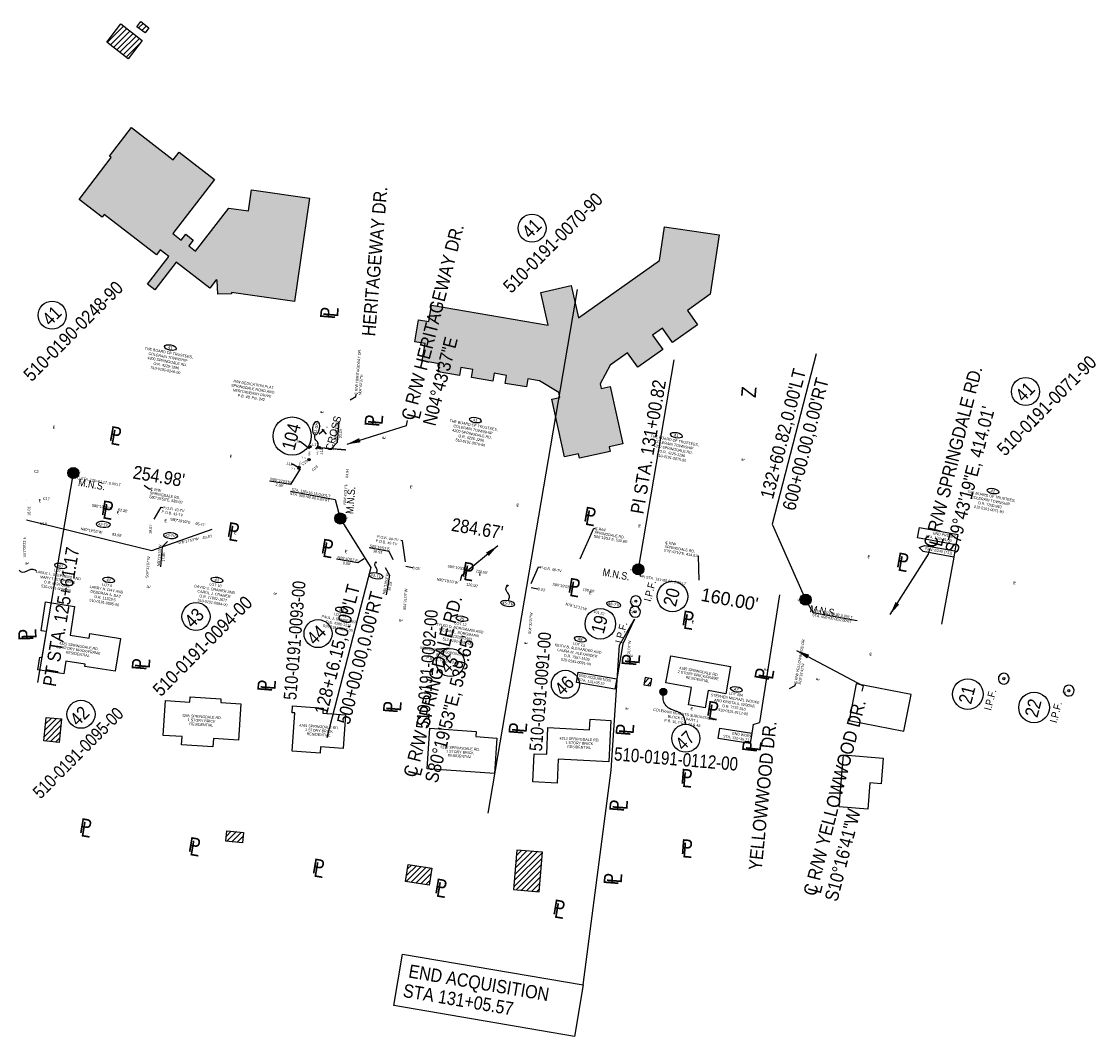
# Model space of a CAD drawing. Header units: feet. Extents: x 1337942 to 1371443, y 457715 to 485384.
# Tile 9 of 14: x 1370429 to 1371443, y 459946 to 460902. Entities that reach past the tile are written whole.
import ezdxf
from ezdxf.enums import TextEntityAlignment as Align

# ---------------------------------------------------------------- set-up
doc = ezdxf.new("R2010")
doc.units = ezdxf.units.FT
doc.header["$MEASUREMENT"] = 0
for name, pattern in [('HIDDEN4', [0.09375, 0.0625, -0.03125]), ('OhDOT_USTN2', [0.11, 0.069, -0.041]), ('OhDOT_USTN5', [0.11, 0.055, -0.055])]:
    doc.linetypes.add(name, pattern=pattern)
for name, color, linetype in [('BD_X_Building', 130, 'Continuous'), ('BD_X_Canopy', 2, 'OhDOT_USTN2'), ('BD_X_Hatch', 247, 'Continuous'), ('BD_X_Text', 134, 'Continuous'), ('DV_F_Lot_line', 94, 'OhDOT_USTN5'), ('RW_P_Text-Boundary', 20, 'Continuous'), ('RW_P_Text-Parcel', 140, 'Continuous'), ('RW_X_Text-CLplat', 30, 'Continuous'), ('RW_X_Text-PropMap', 10, 'Continuous'), ('SC_Scratch10', 7, 'Continuous'), ('SC_Scratch11', 7, 'Continuous'), ('TEXT', 7, 'Continuous')]:
    doc.layers.add(name, color=color, linetype=linetype)
doc.styles.add('Slanted', font='font31.shx', dxfattribs={"height": 0.1})
doc.styles.get("Standard").update_dxf_attribs({"font": 'font31.shx'})
doc.styles.add('Style-font31', font='font31.shx')
doc.styles.add('Text - CenterTop 0.14 Italic', font='ariali.ttf', dxfattribs={"height": 0.14})
doc.dimstyles.new('COEC', dxfattribs={"dimscale": 13.9, "dimtxt": 0.18, "dimasz": 0.18, "dimexe": 0.18, "dimexo": 0.0625, "dimgap": 0.09, "dimtad": 1, "dimzin": 0, "dimdsep": 46, "dimtxsty": 'Standard', "dimcen": 0.09, "dimclrd": 256, "dimclre": 256, "dimclrt": 256, "dimaunit": 1, "dimadec": 4, "dimazin": 0, "dimtfac": 1, "dimtofl": 0, "dimtmove": 0, "dimatfit": 3, "dimfxl": 1, "dimtolj": 1, "dimtzin": 0, "dimlwd": -1, "dimlwe": -1, "dimarcsym": 0})

# ---------------------------------------------------------------- blocks, each defined once
blk = doc.blocks.new('309')
at = {"color": 0, "linetype": 'HIDDEN4'}
for p, q in [((-0.034, 0.034), (0.034, -0.034)), ((0.034, 0.034), (-0.034, -0.034))]:
    blk.add_line(p, q, dxfattribs=at)

msp = doc.modelspace()

# ---------------------------------------------------------------- hatches: boundary and pattern name
at = {"layer": 'BD_X_Canopy'}
h = msp.add_hatch(color=255, dxfattribs=at)
h.dxf.hatch_style = 1
h.paths.add_polyline_path([(1370699.955, 460735.373), (1370645.404, 460743.324), (1370642.517, 460723.519), (1370623.918, 460726.23), (1370592.685, 460685.667), (1370586.342, 460690.552), (1370590.55, 460696.018), (1370583.423, 460701.506), (1370579.214, 460696.04), (1370571.153, 460702.247), (1370610.403, 460753.221), (1370577.178, 460778.804), (1370571.64, 460771.613), (1370532.332, 460801.88), (1370511.599, 460774.954), (1370513.271, 460773.666), (1370483.008, 460734.364), (1370504.762, 460717.614), (1370506.632, 460720.043), (1370555.74, 460682.229), (1370559.275, 460686.82), (1370567.335, 460680.614), (1370547.322, 460654.622), (1370554.45, 460649.134), (1370574.463, 460675.125), (1370606.007, 460650.837), (1370612.129, 460658.788), (1370613.1, 460658.04), (1370613.523, 460645.164), (1370626.587, 460645.593), (1370626.547, 460646.818), (1370685.79, 460638.184)])
h = msp.add_hatch(color=255, dxfattribs=at)
h.dxf.hatch_style = 1
h.paths.add_polyline_path([(1371022.997, 460606.681), (1371032.263, 460613.226), (1371041.811, 460599.709), (1371065.413, 460616.382), (1371055.865, 460629.899), (1371077.231, 460644.991), (1371085.573, 460700.923), (1371034.33, 460708.566), (1371029.613, 460676.939), (1370953.189, 460622.953), (1370946.309, 460653.258), (1370917.771, 460646.779), (1370924.735, 460616.102), (1370814.929, 460634.825), (1370812.313, 460619.479), (1370802.675, 460621.123), (1370799.125, 460600.306), (1370808.763, 460598.662), (1370805.971, 460582.285), (1370822.416, 460579.481), (1370821.135, 460571.964), (1370841.244, 460568.535), (1370842.526, 460576.052), (1370853.763, 460574.136), (1370852.481, 460566.619), (1370872.591, 460563.19), (1370873.872, 460570.707), (1370885.508, 460568.723), (1370884.227, 460561.206), (1370904.336, 460557.778), (1370905.618, 460565.295), (1370916.556, 460563.43), (1370934.567, 460552.455), (1370935.567, 460547.911), (1370928.063, 460546.26), (1370939.996, 460492.046), (1370953.232, 460494.959), (1370954.147, 460490.801), (1370983.169, 460497.188), (1370982.254, 460501.347), (1370994.875, 460504.125), (1370982.943, 460558.339), (1370974.459, 460556.471), (1370973.505, 460560.808), (1370982.993, 460578.423), (1370999.395, 460590.008), (1371008.943, 460576.491), (1371032.545, 460593.164)])
at = {"layer": 'BD_X_Hatch'}
h = msp.add_hatch(dxfattribs=at)
h.set_pattern_fill('ANSI31', color=256, scale=30)
h.paths.add_polyline_path([(1370541.214, 460901.748), (1370537.491, 460896.912), (1370545.056, 460891.087), (1370548.78, 460895.923)])
h = msp.add_hatch(dxfattribs=at)
h.set_pattern_fill('ANSI31', color=256, scale=30)
h.paths.add_polyline_path([(1370542.474, 460883.933), (1370522.291, 460899.474), (1370509.078, 460882.315), (1370529.261, 460866.774)])
h = msp.add_hatch(dxfattribs=at)
h.set_pattern_fill('ANSI31', color=256, scale=30)
h.paths.add_polyline_path([(1371022.34, 460283.121), (1371015.913, 460284.285), (1371014.689, 460277.529), (1371021.115, 460276.364)])
h = msp.add_hatch(dxfattribs=at)
h.set_pattern_fill('ANSI31', color=256, scale=30)
h.paths.add_polyline_path([(1370466.535, 460245.271), (1370452.021, 460246.688), (1370449.863, 460224.6), (1370464.378, 460223.183)])
h = msp.add_hatch(dxfattribs=at)
h.set_pattern_fill('ANSI31', color=256, scale=30)
h.paths.add_polyline_path([(1370637.735, 460138.566), (1370622.214, 460140.082), (1370621.255, 460130.266), (1370636.777, 460128.751)])
h = msp.add_hatch(dxfattribs=at)
h.set_pattern_fill('ANSI31', color=256, scale=30)
h.paths.add_polyline_path([(1370919.214, 460119.777), (1370895.104, 460121.818), (1370891.963, 460084.698), (1370916.073, 460082.657)])
h = msp.add_hatch(dxfattribs=at)
h.set_pattern_fill('ANSI31', color=256, scale=30)
h.paths.add_polyline_path([(1370815.116, 460104.771), (1370792.931, 460108.318), (1370790.391, 460092.428), (1370812.576, 460088.882)])

# ---------------------------------------------------------------- linework, layer by layer
at = {"layer": 'BD_X_Building'}
for points in [[(1370545.056, 460891.087), (1370537.491, 460896.912), (1370541.214, 460901.748), (1370548.78, 460895.923)], [(1370529.261, 460866.774), (1370509.078, 460882.315), (1370522.291, 460899.474), (1370542.474, 460883.933)], [(1371021.115, 460276.364), (1371022.34, 460283.121), (1371015.913, 460284.285), (1371014.689, 460277.529)], [(1371259.563, 460233.703), (1371266.335, 460268.17), (1371214.816, 460278.293), (1371208.043, 460243.826)], [(1370464.378, 460223.183), (1370449.863, 460224.6), (1370452.021, 460246.688), (1370466.535, 460245.271)], [(1370636.777, 460128.751), (1370621.255, 460130.266), (1370622.214, 460140.082), (1370637.735, 460138.566)], [(1370916.073, 460082.657), (1370919.214, 460119.777), (1370895.104, 460121.818), (1370891.963, 460084.698)], [(1370812.576, 460088.882), (1370790.391, 460092.428), (1370792.931, 460108.318), (1370815.116, 460104.771)]]:
    msp.add_lwpolyline(points, close=True, dxfattribs=at)
at = {"layer": 'BD_X_Building', "flags": 128}
for points in [[(1370513.271, 460773.666), (1370511.599, 460774.954), (1370532.332, 460801.88), (1370571.64, 460771.613), (1370577.178, 460778.804), (1370610.403, 460753.221), (1370571.153, 460702.247), (1370579.214, 460696.04), (1370583.423, 460701.506), (1370590.55, 460696.018), (1370586.342, 460690.552), (1370592.685, 460685.667), (1370623.918, 460726.23), (1370642.517, 460723.519), (1370645.404, 460743.324), (1370699.955, 460735.373), (1370685.79, 460638.184), (1370626.547, 460646.818), (1370626.587, 460645.593), (1370613.523, 460645.164), (1370613.1, 460658.04), (1370612.129, 460658.788), (1370606.007, 460650.837), (1370574.463, 460675.125), (1370554.45, 460649.134), (1370547.322, 460654.622), (1370567.335, 460680.614), (1370559.275, 460686.82), (1370555.74, 460682.229), (1370506.632, 460720.043), (1370504.762, 460717.614), (1370483.008, 460734.364)], [(1370924.735, 460616.102), (1370917.771, 460646.779), (1370946.309, 460653.258), (1370953.189, 460622.953), (1371029.613, 460676.939), (1371034.33, 460708.566), (1371085.573, 460700.923), (1371077.231, 460644.991), (1371055.865, 460629.899), (1371065.413, 460616.382), (1371041.811, 460599.709), (1371032.263, 460613.226), (1371022.997, 460606.681), (1371032.545, 460593.164), (1371008.943, 460576.491), (1370999.395, 460590.008), (1370982.993, 460578.423), (1370973.505, 460560.808), (1370974.459, 460556.471), (1370982.943, 460558.339), (1370994.875, 460504.125), (1370982.254, 460501.347), (1370983.169, 460497.188), (1370954.147, 460490.801), (1370953.232, 460494.959), (1370939.996, 460492.046), (1370928.063, 460546.26), (1370935.567, 460547.911), (1370934.567, 460552.455), (1370916.556, 460563.43), (1370905.618, 460565.295), (1370904.336, 460557.778), (1370884.227, 460561.206), (1370885.508, 460568.723), (1370873.872, 460570.707), (1370872.591, 460563.19), (1370852.481, 460566.619), (1370853.763, 460574.136), (1370842.526, 460576.052), (1370841.244, 460568.535), (1370821.135, 460571.964), (1370822.416, 460579.481), (1370805.971, 460582.285), (1370808.763, 460598.662), (1370799.125, 460600.306), (1370802.675, 460621.123), (1370812.313, 460619.479), (1370814.929, 460634.825)], [(1370451.439, 460355.422), (1370478.765, 460351.201), (1370474.571, 460324.053), (1370492.504, 460321.283), (1370493.171, 460325.596), (1370521.84, 460321.168), (1370517.078, 460290.338), (1370488.408, 460294.767), (1370488.71, 460296.718), (1370470.407, 460299.546), (1370468.581, 460287.724), (1370444.236, 460291.485), (1370446.063, 460303.306), (1370448.351, 460302.953), (1370452.146, 460327.518), (1370447.246, 460328.275)], [(1371096.453, 460294.567), (1371091.835, 460269.082), (1371075.382, 460272.064), (1371072.435, 460255.804), (1371056.667, 460258.661), (1371059.613, 460274.921), (1371035.569, 460279.278), (1371040.187, 460304.763)], [(1370564.26, 460262.535), (1370587.128, 460261.126), (1370587.43, 460266.025), (1370616.53, 460264.232), (1370616.318, 460260.787), (1370635.337, 460259.615), (1370633.232, 460225.439), (1370609.46, 460226.903), (1370608.979, 460219.1), (1370579.556, 460220.913), (1370580.037, 460228.716), (1370562.244, 460229.812)], [(1370686.186, 460250.976), (1370683.576, 460251.156), (1370684.018, 460257.562), (1370712.707, 460255.582), (1370712.373, 460250.744), (1370733.863, 460249.261), (1370731.675, 460217.558), (1370710.425, 460219.024), (1370710.019, 460213.139), (1370683.701, 460214.955)], [(1370934.175, 460207.366), (1370933.075, 460184.94), (1370910.199, 460186.062), (1370911.501, 460212.622), (1370923.268, 460212.045), (1370924.498, 460237.121), (1370963.61, 460235.203), (1370964.089, 460244.959), (1370983.773, 460243.994), (1370981.862, 460205.028)], [(1370813.328, 460236.654), (1370856.89, 460233.648), (1370856.551, 460228.726), (1370876.421, 460227.355), (1370874.116, 460193.947), (1370810.683, 460198.324)], [(1371202.648, 460211.396), (1371240.05, 460208.438), (1371238.146, 460184.353), (1371227.652, 460185.183), (1371225.685, 460160.307), (1371198.777, 460162.434)]]:
    msp.add_lwpolyline(points, close=True, dxfattribs=at)
at = {"layer": 'DV_F_Lot_line'}
msp.add_line((1370709.378, 460500.767), (1370734.293, 460498.707), dxfattribs=at)
at = {"layer": 'RW_P_Text-Parcel'}
for p, q in [((1370476.985, 460473.3), (1370477.583, 460476.812)), ((1370478.849, 460472.982), (1370476.985, 460473.3)), ((1370681.996, 460459.621), (1370724.154, 460451.974)), ((1370724.154, 460451.974), (1370728.941, 460433.988)), ((1371308.643, 460409.136), (1371307.604, 460403.408)), ((1371306.57, 460397.704), (1371295.091, 460334.402)), ((1371009.572, 460386.177), (1371011.183, 460379.748)), ((1371012.619, 460379.503), (1371011.183, 460379.748)), ((1371142.408, 460362.089), (1371123.569, 460241.884)), ((1371167.005, 460357.629), (1371173.732, 460345.479)), ((1371173.732, 460345.479), (1371215.521, 460337.901)), ((1371005.85, 460339.085), (1370994.858, 460316.011)), ((1370994.858, 460316.011), (1370989.243, 460283.049)), ((1371117.567, 460240.02), (1371123.569, 460241.884)), ((1371117.567, 460240.02), (1371116.297, 460231.944))]:
    msp.add_line(p, q, dxfattribs=at)
for points, const_width in [([(1370706.73, 460500.107, 1), (1370706.252, 460499.891, 1)], 0.525), ([(1370709.344, 460500.241, 1), (1370709.412, 460501.289, 1)], 1.05), ([(1370477.55, 460476.289, 1), (1370477.618, 460477.337, 1)], 1.05), ([(1370689.892, 460480.689, 1), (1370689.96, 460481.737, 1)], 1.05), ([(1370690.06, 460481.675, 1), (1370690.128, 460482.723, 1)], 1.05), ([(1370728.907, 460433.464, 1), (1370728.975, 460434.512, 1)], 1.05), ([(1370762.707, 460392.737, 1), (1370762.228, 460392.521, 1)], 0.525), ([(1371009.54, 460385.653, 1), (1371009.608, 460386.701, 1)], 1.05), ([(1370886.573, 460370.908, 1), (1370886.095, 460370.693, 1)], 0.525), ([(1371166.971, 460357.105, 1), (1371167.039, 460358.153, 1)], 1.05)]:
    msp.add_lwpolyline(points, format="xyb", close=True, dxfattribs=dict(at, const_width=const_width))
for points in [[(1371274.275, 460425.365), (1371310.398, 460418.814), (1371308.643, 460409.136), (1371272.52, 460415.687)], [(1371306.57, 460397.704), (1371277.826, 460402.916), (1371274.08, 460406.541), (1371278.86, 460408.62), (1371307.604, 460403.408)], [(1370953.052, 460289.215), (1370989.243, 460283.049), (1370987.591, 460273.353), (1370951.4, 460279.519)], [(1371114.769, 460222.228), (1371084.828, 460226.921), (1371086.356, 460236.637), (1371116.297, 460231.944)]]:
    msp.add_lwpolyline(points, close=True, dxfattribs=at)
for centre, radius in [((1370706.491, 460499.999), 0.525), ((1370709.378, 460500.765), 1.05), ((1370477.584, 460476.813), 1.05), ((1370689.926, 460481.213), 1.05), ((1370690.094, 460482.199), 1.05), ((1370728.941, 460433.988), 1.05), ((1370762.467, 460392.629), 0.525), ((1371009.574, 460386.177), 1.05), ((1370886.334, 460370.8), 0.525), ((1371007.199, 460356.149, 861.156), 1.05), ((1371167.005, 460357.629), 1.05), ((1371006.469, 460346.156, 860.082), 1.05), ((1371353.687, 460283.197, 856.414), 1.05), ((1371414.912, 460272.022, 852.742), 1.05)]:
    msp.add_circle(centre, radius, dxfattribs=at)
for centre, major_axis, ratio in [((1370568.963, 460594.808, -921.209), (5.463, -1.049), 0.45669962), ((1370706.153, 460519.023), (1.101, 6.463), 0.45670708), ((1370856.05, 460526.64, -921.209), (5.463, -1.049), 0.45669962), ((1371045.318, 460512.314, -921.209), (5.463, -1.049), 0.45669962), ((1371343.429, 460459.785, -921.209), (5.463, -1.049), 0.45669962), ((1370505.772, 460428.403), (6.541, -0.449), 0.45670708), ((1370569.175, 460417.902), (6.541, -0.449), 0.45670708), ((1370465.603, 460389.371, -921.209), (5.484, -0.934), 0.45669962), ((1370510.823, 460376.117, -921.209), (5.484, -0.934), 0.45669962), ((1370612.768, 460376.166, -921.209), (5.484, -0.934), 0.45669962), ((1370762.548, 460380.031), (6.463, -1.101), 0.45670708), ((1370886.65, 460353.984), (6.463, -1.101), 0.45670708), ((1370986.309, 460353.146, -921.209), (6.463, -1.101), 0.45670708), ((1370730.09, 460347.969, -921.209), (5.484, -0.934), 0.45669962), ((1370843.507, 460339.622, -921.209), (5.484, -0.934), 0.45669962), ((1370954.937, 460320.384, -921.209), (5.484, -0.934), 0.45669962), ((1371101.958, 460273.138, -921.209), (5.496, -0.861), 0.45669962)]:
    msp.add_ellipse(centre, major_axis=major_axis, ratio=ratio, dxfattribs=at)
for points, knots in [([(1370706.491, 460499.999), (1370706.743, 460500.281), (1370707.384, 460501.002), (1370708.073, 460502.393), (1370708.325, 460504.265), (1370707.404, 460506.306), (1370705.85, 460507.583), (1370704.927, 460509.729), (1370705.011, 460511.641), (1370705.051, 460512.56)], [0, 0, 0, 0, 1.3481612, 3.43857428, 5.44753067, 7.90421717, 10.64695843, 12.99896701, 15.17777234, 15.17777234, 15.17777234, 15.17777234]), ([(1370443.307, 460384.296), (1370442.87, 460384.61), (1370441.757, 460385.413), (1370439.685, 460386.302), (1370436.983, 460385.969), (1370434.424, 460384.605), (1370431.732, 460383.263), (1370428.541, 460383.189), (1370427.247, 460384.56), (1370426.625, 460385.22), (1370426.564, 460385.284), (1370426.504, 460385.349), (1370426.443, 460385.413)], [0, 0, 0, 0, 1.3481612, 3.43857428, 5.44753067, 7.90421717, 10.64695843, 12.99896701, 15.17777234, 15.17777234, 15.17777234, 15.38969354, 15.38969354, 15.38969354, 15.38969354]), ([(1370763.118, 460382.971), (1370763.235, 460383.185), (1370763.575, 460383.832), (1370763.922, 460385.025), (1370763.537, 460386.566), (1370762.566, 460387.951), (1370761.598, 460389.414), (1370761.328, 460391.257), (1370762.031, 460392.103), (1370762.369, 460392.51), (1370762.402, 460392.55), (1370762.435, 460392.589), (1370762.467, 460392.629)], [0.30211748, 0.30211748, 0.30211748, 0.30211748, 1.3481612, 3.43857428, 5.44753067, 7.90421717, 10.64695843, 12.99896701, 15.17777234, 15.17777234, 15.17777234, 15.38969354, 15.38969354, 15.38969354, 15.38969354]), ([(1370887.221, 460356.924), (1370887.402, 460357.255), (1370887.907, 460358.204), (1370888.411, 460359.938), (1370887.862, 460362.139), (1370886.474, 460364.117), (1370885.092, 460366.208), (1370884.707, 460368.84), (1370885.71, 460370.049), (1370886.193, 460370.631), (1370886.24, 460370.687), (1370886.287, 460370.744), (1370886.334, 460370.8)], [0.21154532, 0.21154532, 0.21154532, 0.21154532, 1.3481612, 3.43857428, 5.44753067, 7.90421717, 10.64695843, 12.99896701, 15.17777234, 15.17777234, 15.17777234, 15.38969354, 15.38969354, 15.38969354, 15.38969354])]:
    msp.add_open_spline(points, degree=3, knots=knots, dxfattribs=at)
at = {"layer": 'RW_X_Text-CLplat'}
for p, q in [((1371176.981, 460588.986), (1371135.586, 460428.694)), ((1371009.572, 460386.177), (1371043.162, 460583.336)), ((1370443.993, 460279.652), (1370477.583, 460476.812)), ((1370728.941, 460433.988), (1370757.55, 460387.769)), ((1371135.586, 460428.694), (1371167.005, 460357.629)), ((1370757.55, 460387.769), (1370716.154, 460227.478))]:
    msp.add_line(p, q, dxfattribs=at)
at = {"layer": 'RW_X_Text-CLplat', "const_width": 5.25}
for points in [[(1370476.927, 460474.27, 1), (1370478.24, 460479.353, 1)], [(1370728.285, 460431.446, 1), (1370729.598, 460436.529, 1)], [(1371008.914, 460383.636, 1), (1371010.226, 460388.719, 1)], [(1371166.348, 460355.087, 1), (1371167.661, 460360.171, 1)]]:
    msp.add_lwpolyline(points, format="xyb", close=True, dxfattribs=at)
at = {"layer": 'RW_X_Text-CLplat'}
for centre, radius in [((1370683.632, 460511.53), 18), ((1370477.583, 460476.812), 5.25), ((1370728.941, 460433.988), 5.25), ((1371009.57, 460386.177), 5.25), ((1371041.677, 460360.508), 14.4), ((1371167.005, 460357.629), 5.25), ((1370973.78, 460334.902), 14.4), ((1371319.805, 460268.686), 14.4), ((1371382.172, 460256.119), 14.4)]:
    msp.add_circle(centre, radius, dxfattribs=at)
for centre in [(1371007.199, 460356.149, 861.156), (1371006.469, 460346.156, 860.082), (1371353.687, 460283.197, 856.414), (1371414.912, 460272.022, 852.742)]:
    msp.add_arc(centre, 5.1, 342.053677, 341.053677, dxfattribs=at)
at = {"layer": 'RW_X_Text-PropMap'}
for p, q in [((1370991.778, 460314.805), (1371005.85, 460339.085)), ((1370983.829, 460197.061), (1370991.778, 460314.805)), ((1370957.705, 459994.933), (1370983.829, 460197.061))]:
    msp.add_line(p, q, dxfattribs=at)
at = {"layer": 'RW_X_Text-PropMap', "const_width": 3.281}
msp.add_lwpolyline([(1371032.209, 460272.216, 1), (1371033.851, 460269.375, 1)], format="xyb", close=True, dxfattribs=at)
at = {"layer": 'RW_X_Text-PropMap'}
msp.add_lwpolyline([(1370787.52, 460023.928), (1370957.705, 459994.933), (1370949.449, 459946.453), (1370779.264, 459975.447)], close=True, dxfattribs=at)
for centre, radius in [((1370909.517, 460707.256), 13.2), ((1370457.631, 460625.339), 13.2), ((1371374.159, 460553.464), 13.2), ((1370593.057, 460341.717), 13.2), ((1370707.964, 460325.633), 13.2), ((1370832.598, 460298.491), 13.2), ((1370940.888, 460277.916), 13.2), ((1371033.03, 460270.795), 3.281), ((1370484.782, 460249.708), 13.2), ((1371054.239, 460227.132), 13.2)]:
    msp.add_circle(centre, radius, dxfattribs=at)
msp.add_open_spline([(1371054.239, 460240.332), (1371054.114, 460241.356), (1371053.796, 460243.968), (1371052.35, 460248.041), (1371048.36, 460251.41), (1371043.139, 460253.242), (1371037.625, 460255.266), (1371033.765, 460259.722), (1371033.111, 460263.19), (1371032.796, 460264.857), (1371032.874, 460266.837), (1371032.952, 460268.816), (1371033.03, 460270.795)], degree=3, knots=[0, 0, 0, 0, 1.3481612, 3.43857428, 5.44753067, 7.90421717, 10.64695843, 12.99896701, 15.17777234, 15.17777234, 15.17777234, 15.38969354, 15.38969354, 15.38969354, 15.38969354], dxfattribs=at)
at = {"layer": 'SC_Scratch10', "color": 30}
msp.add_line((1370868.192, 460156.662), (1370952.167, 460649.559), dxfattribs=at)
at = {"layer": 'SC_Scratch11', "color": 1}
for p, q in [((1370433.455, 460432.844), (1370551.41, 460404.013)), ((1370551.41, 460404.013), (1370608.446, 460424.084))]:
    msp.add_line(p, q, dxfattribs=at)
at = {"layer": 'TEXT'}
msp.add_line((1370433.091, 460450.879), (1370433.091, 460450.879), dxfattribs=at)
for centre in [(1370477.584, 460476.813), (1370689.926, 460481.213), (1370690.094, 460482.199), (1370728.941, 460433.988), (1371009.57, 460386.177), (1371009.574, 460386.177), (1371167.005, 460357.629)]:
    msp.add_circle(centre, 0.002, dxfattribs=at)

# ---------------------------------------------------------------- block references
at = {"layer": 'RW_X_Text-CLplat', "xscale": 100, "yscale": 100, "zscale": 100, "rotation": 175.4879106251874}
msp.add_blockref('309', (1370712.807, 460516.92, 876.044), dxfattribs=at)

# ---------------------------------------------------------------- texts
at = {"layer": 'BD_X_Text', "char_height": 2.5, "attachment_point": 1, "line_spacing_factor": 0.9, "style": 'Slanted'}
for s, insert, rotation in [('\\A1;\\pxqc;{\\W0.9;4325 SPRINGDALE RD.\\P1.5 STORY BRICK/FRAME\\PRESIDENTIAL}', (1370457.653, 460319.048), 351.218407), ('\\A1;\\pxqc;{\\W0.9;4185 SPRINGDALE RD.\\P2 STORY BRICK/FRAME\\PRESIDENTIAL}', (1371041.549, 460295.908), 349.728831), ('\\A1;\\pxqc;{\\W0.9;4295 SPRINGDALE RD.\\P1 STORY BRICK\\PRESIDENTIAL}', (1370572.982, 460250.329), 356.474537), ('\\A1;\\pxqc;{\\W0.9;4265 SPRINGDALE RD.\\P1 STORY BRICK\\PRESIDENTIAL}', (1370683.431, 460241.094), 356.052665), ('\\A1;\\pxqc;{\\W0.9;4213 SPRINGDALE RD.\\P1 STORY BRICK\\PRESIDENTIAL}', (1370928.529, 460228.792), 357.192845), ('\\A1;\\pxqc;{\\W0.9;4237 SPRINGDALE RD.\\P1 STORY BRICK\\PRESIDENTIAL}', (1370816.234, 460220.914), 356.052665)]:
    msp.add_mtext_dynamic_manual_height_columns(s, width=51.46918, gutter_width=0.7, heights=[31.601], dxfattribs=dict(at, insert=insert, rotation=rotation))
at = {"layer": 'RW_P_Text-Boundary', "style": 'Style-font31', "width": 0.9}
for s, rotation, p in [('N85°16\'23"W', 85.647176, (1370725.575, 460505.843)), ("25.00'", 85.647176, (1370730.091, 460509.562)), ('L16', 350.331389, (1370685.256, 460506.082)), ('L17', 355.273056, (1370702.512, 460502.381)), ('L18', 85.273056, (1370712.289, 460494.241)), ('L15', 350.331389, (1370678.191, 460484.673)), ('N04°43\'37"E      64.94\'', 85.273056, (1370734.176, 460447.014)), ('N80°19\'53"W', 350.331389, (1370662.805, 460469.923)), ("2.58'", 350.331389, (1370667.84, 460464.703)), ('P.O.B. 42-TV', 350.248054, (1370561.8, 460443.214)), ('P.O.B. 43-TV', 350.248054, (1370560.525, 460439.221)), ('P.O.B. 45-TV', 350.248054, (1370762.154, 460411.932)), ('P.O.B. 44-TV', 350.248054, (1370763.429, 460415.924)), ('N80°19\'53"W', 85.481389, (1370558.951, 460388.942)), ('S80°19\'53"E', 350.331389, (1370756.389, 460407.067)), ("38.53'", 350.331389, (1370759.673, 460402.225)), ("17.85'", 85.481389, (1370563.402, 460393.265)), ('N09°40\'07"E', 350.331389, (1370726.057, 460396.299)), ("8.00'", 350.331389, (1370731.093, 460391.079)), ('P.O.B. 46-TV', 350.248054, (1370917.016, 460386.756)), ('N80°19\'53"W', 80.331389, (1370771.21, 460362.37)), ("39.25'", 80.331389, (1370776.051, 460365.654))]:
    msp.add_text(s, height=2.5, rotation=rotation, dxfattribs=at).set_placement(p)
at = {"layer": 'RW_P_Text-Boundary', "style": 'Style-font31'}
for s, rotation, p in [('C19', 37.802222, (1370693.476, 460483.645)), ('C2', 356.454393, (1370440.427, 460477.102)), ('C18', 37.802222, (1370703.2, 460478.491)), ("18.01'", 91.156389, (1370437.099, 460436.601)), ('C17', 354.765965, (1370448.866, 460451.61)), ('S80°19\'53"E      82.36\'', 350.331389, (1370494.649, 460445.338)), ('S80°19\'53"E     65.47\'', 350.331389, (1370568.57, 460432.197)), ('C16', 354.765965, (1370446.23, 460428.139)), ('N80°19\'53"W          83.98\'', 350.331389, (1370484.28, 460423.124)), ("18.07'", 85.481389, (1370551.189, 460419.355)), ('S01°09\'23"E', 91.156389, (1370432.913, 460397.332)), ('S78°17\'53"W    49.40\'', 11.702011, (1370575.806, 460409.668)), ('S04°31\'07"W', 85.481389, (1370548.125, 460378.016)), ("8.03'", 350.331389, (1370796.686, 460386.46)), ('S80°19\'53"E        120.00\'', 350.331389, (1370829.753, 460388.049)), ('N80°19\'53"W        120.00\'', 350.331389, (1370819.535, 460375.681)), ('S04°31\'07"W', 85.481389, (1370790.585, 460347.528)), ("8.03'", 350.331389, (1370914.685, 460366.51)), ('S80°19\'53"E          100.00\'', 350.331389, (1370928.519, 460370.876)), ('N75°12\'11"W       101.22\'', 345.203144, (1370940.784, 460352.421)), ("17.12'", 85.481389, (1371004.497, 460344.075)), ('S04°31\'07"W', 85.481389, (1370908.469, 460325.114)), ('S04°31\'07"W', 85.481389, (1371001.079, 460298.651))]:
    msp.add_text(s, height=2.5, rotation=rotation, dxfattribs=at).set_placement(p)
at = {"layer": 'RW_P_Text-Parcel', "style": 'Text - CenterTop 0.14 Italic'}
for s, height, rotation, p in [('41', 2.8, 349.133204, (1370568.565, 460593.459, -921.209)), ('41', 2.8, 349.133204, (1370855.651, 460525.291, -921.209)), ('41-SH', 2.8, 80.331354, (1370707.51, 460518.653)), ('41', 2.8, 349.133204, (1371044.92, 460510.966, -921.209)), ('41', 2.8, 349.133204, (1371343.03, 460458.436, -921.209)), ('42-TV', 2.5, 356.075972, (1370505.582, 460427.108)), ('43-TV', 2.5, 356.075972, (1370568.909, 460416.581)), ('40', 2.8, 350.331354, (1370465.233, 460388.014, -921.209)), ('42', 2.8, 350.331354, (1370510.453, 460374.76, -921.209)), ('43', 2.8, 350.331354, (1370612.398, 460374.809, -921.209)), ('44-TV', 2.8, 350.331354, (1370762.177, 460378.674)), ('45-TV', 2.8, 350.331354, (1370886.279, 460352.627)), ('46-TV', 2.8, 350.331354, (1370985.939, 460351.789, -921.209)), ('44', 2.8, 350.331354, (1370729.72, 460346.612, -921.209)), ('45', 2.8, 350.331354, (1370843.136, 460338.265, -921.209)), ('46', 2.8, 350.331354, (1370954.567, 460319.027, -921.209)), ('47', 2.8, 351.092743, (1371101.606, 460271.776, -921.209))]:
    msp.add_text(s, height=height, rotation=rotation, dxfattribs=at).set_placement(p, align=Align.CENTER)
at = {"layer": 'RW_P_Text-Parcel', "style": 'Style-font31'}
for s, rotation, p in [('P', 85.481389, (1370712.616, 460533)), ('L', 85.481389, (1370713.292, 460533.416)), ('P', 85.481389, (1370761.929, 460524.232)), ('L', 85.481389, (1370762.605, 460524.649)), ('P', 354.542805, (1370458.113, 460518.972)), ('L', 354.542805, (1370458.353, 460518.301)), ('P', 85.481389, (1370770.9, 460508.678)), ('L', 85.481389, (1370771.576, 460509.095)), ('P', 354.542805, (1370624.748, 460491.566)), ('L', 354.542805, (1370624.987, 460490.895)), ('P', 85.481389, (1371109.098, 460488.196)), ('L', 85.481389, (1371109.774, 460488.612)), ('P', 354.542805, (1370794.469, 460462.694)), ('L', 354.542805, (1370794.708, 460462.023)), ('P', 357.210055, (1370444.893, 460449.755)), ('L', 357.210055, (1370445.309, 460449.164)), ('P', 354.542805, (1370894.71, 460445.617)), ('L', 354.542805, (1370894.949, 460444.946)), ('P', 351.092778, (1370518.295, 460438.849)), ('L', 351.092778, (1370518.646, 460438.218)), ('P', 351.092778, (1370563.144, 460431.172)), ('L', 351.092778, (1370563.494, 460430.541)), ('P', 354.542805, (1371009.449, 460426.015)), ('L', 354.542805, (1371009.688, 460425.344)), ('P', 351.092778, (1370628.773, 460419.935)), ('L', 351.092778, (1370629.123, 460419.304)), ('STA. 133+91.00', 349.721932, (1371279.723, 460416.313)), ('P', 351.092778, (1370733.064, 460402.145)), ('L', 351.092778, (1370733.414, 460401.514)), ('FAN: E240 (711)', 349.721932, (1371279.47, 460404.584)), ('P', 351.092778, (1371225.229, 460397.253)), ('L', 351.092778, (1371225.579, 460396.622)), ('P', 91.156389, (1370434.924, 460390.732)), ('L', 91.156389, (1370435.568, 460391.15)), ('P', 351.092778, (1370859.24, 460380.659)), ('L', 351.092778, (1370859.59, 460380.028)), ('P', 354.542805, (1371362.499, 460372.34)), ('L', 354.542805, (1371362.738, 460371.669)), ('P', 85.481389, (1370549.204, 460368.548)), ('L', 85.481389, (1370549.88, 460368.965)), ('P', 85.481389, (1370668.619, 460362.066)), ('L', 85.481389, (1370669.295, 460362.483)), ('P', 351.092778, (1370963.067, 460363.021)), ('L', 351.092778, (1370963.417, 460362.39)), ('P', 85.481389, (1370786.521, 460336.884)), ('L', 85.481389, (1370787.197, 460337.3)), ('P', 351.092778, (1371059.712, 460335.773)), ('L', 351.092778, (1371060.062, 460335.142)), ('P', 85.481389, (1370904.752, 460315.458)), ('L', 85.481389, (1370905.428, 460315.875)), ('P', 85.481389, (1371003.734, 460303.58)), ('L', 85.481389, (1371004.411, 460303.997)), ('P', 351.092778, (1371226.958, 460305.421)), ('L', 351.092778, (1371227.308, 460304.79)), ('P', 79.721944, (1371130.171, 460290.606)), ('L', 79.721944, (1371130.863, 460290.792)), ('STA. 131+05.57', 350.331376, (1370953.026, 460281.204)), ('P', 79.721944, (1371179.209, 460281.3)), ('L', 79.721944, (1371179.81, 460281.583)), ('P', 85.481389, (1370999.822, 460253.843)), ('L', 85.481389, (1371000.498, 460254.26)), ('P', 351.092778, (1371058.514, 460254.066)), ('L', 351.092778, (1371058.864, 460253.435))]:
    msp.add_text(s, height=2.5, rotation=rotation, dxfattribs=at).set_placement(p)
at = {"layer": 'RW_P_Text-Parcel'}
for s, rotation, p in [('I.P.S.', 85.273056, (1370701.48, 460502.832)), ('I.P.S.', 85.273056, (1370707.982, 460494.169)), ('I.P.S.', 82.101405, (1370691.248, 460483.474)), ('M.N.S.', 350.331389, (1370479.065, 460477.61)), ('I.P.S.', 350.331389, (1370682.162, 460480.55)), ('M.N.S.', 350.331389, (1370730.422, 460434.784)), ('M.N.S.', 350.331389, (1371001.899, 460384.972)), ('I.P.F.', 350.331389, (1371000.445, 460354.913, 861.156)), ('M.N.S.', 350.331389, (1371159.329, 460356.424)), ('I.P.F.', 349.721944, (1371007.877, 460346.943, 860.082)), ('I.P.F.', 349.721944, (1371355.325, 460283.856, 856.414)), ('I.P.F.', 349.721944, (1371408.239, 460270.219, 852.742))]:
    msp.add_text(s, height=1.4, rotation=rotation, dxfattribs=at).set_placement(p)
at = {"layer": 'RW_P_Text-Parcel', "style": 'Style-font31', "width": 0.9}
for s, rotation, p in [("STA. 500+00.00,0.00'RT", 349.721944, (1370681.423, 460456.304)), ("STA. 128+16.15,0.00'LT", 349.721944, (1370682.79, 460460.315)), ('END PROJECT', 349.721932, (1371286.934, 460419.134)), ("STA. 600+00.00,0.00'RT", 349.721944, (1371173.16, 460342.162)), ("STA. 132+60.82,0.00'LT", 349.721944, (1371174.527, 460346.172)), ('END ACQUISITION', 350.331376, (1370953.389, 460285.244)), ('END WORK', 351.062765, (1371097.817, 460230.614)), ('STA. 132+36.71', 351.062765, (1371089.138, 460228.032))]:
    msp.add_text(s, height=2.5, rotation=rotation, dxfattribs=at).set_placement(p)
at = {"layer": 'RW_P_Text-Parcel', "char_height": 2.5, "attachment_point": 2, "style": 'Style-font31'}
for s, width, insert, rotation in [('THE BOARD OF TRUSTEES,\\PCOLERAIN TOWNSHIP\\P4300 SPRINGDALE RD.\\PO.R. 4225-1296\\P510-0190-0248-90', 82.96719, (1370567.755, 460591.224), 349.133204), ('{\\W0.9;R/W DEDICATION PLAT\\PSPRINGDALE ROAD AND\\PHERITAGEWAY DRIVE\\PP.B. 48, PG. 242}', 54.92455, (1370647.494, 460561.409), 350.331354), ('THE BOARD OF TRUSTEES,\\PCOLERAIN TOWNSHIP\\P\\pxt27;4200 SPRINGDALE RD.\\P\\ptz;O.R. 4225-1296\\P510-0191-0070-90', 82.96719, (1370854.841, 460523.056), 349.133204), ('THE BOARD OF TRUSTEES,\\PCOLERAIN TOWNSHIP\\P\\pxt27;4200 SPRINGDALE RD.\\P\\ptz;O.R. 4225-1296\\P510-0191-0070-90', 82.96719, (1371044.11, 460508.73), 349.133204), ('THE BOARD OF TRUSTEES,\\PCOLERAIN TOWNSHIP\\PO.R. 7200-940\\P510-0191-0071-90', 82.96719, (1371342.22, 460456.201), 349.133204), ('{\\W0.9;LOT 8\\PLANCE L. STEPHENS AND\\PMARY T. STEPHENS\\PO.R. 6734-6252\\P510-0191-0096-00}', 82.96719, (1370464.325, 460385.899), 350.331354), ('{\\W0.9;LOT 9\\PLARRY H. DAY AND\\PDEBORAH A. DAY\\PO.R. 11323-5\\P510-0191-0095-00}', 82.96719, (1370509.69, 460372.508), 350.331354), ('LOT 10\\PDAVID S. CRAMER AND\\PCAROL J. CRAMER\\PO.R. 11802-1677\\P510-0191-0094-00', 82.96719, (1370611.635, 460372.557), 350.331354), ('LOT 11\\PPAUL J. SCHNEIDER\\PD.B. 4280-1216\\P510-0191-0093-00', 82.96719, (1370728.957, 460344.36), 350.331354), ('LOT 12\\PTYLER D. BORGMANN AND\\PMEGAN L. BORGMANN\\PO.R. 13258-1405\\P510-0191-0092-00', 82.96719, (1370842.373, 460336.013), 350.331354), ("{\\W0.9;NEWBERRY'S SUBDIVISION\\PBLOCK 1\\PP.B. 64, PGS. 13-14}", 54.92455, (1370827.027, 460309.905), 350.331354), ('LOT 13\\PKEITH B. ALEXANDER AND\\PLAURA M. ALEXANDER\\PO.R. 7587-1539\\P510-0191-0091-00', 82.96719, (1370953.804, 460316.776), 350.331354), ('{\\W0.9;LOT 484\\PSTEPHEN MICHAEL WODKE\\PAND KRISTA A. WODKE\\PO.R. 7737-510\\P510-0191-0112-00}', 82.96719, (1371101.639, 460269.698), 351.092778), ('COLERAIN HEIGHTS SUBDIVISION,\\PBLOCK C, PART 1\\PP.B. 16, PGS. 44 & 45', 82.96719, (1371052.551, 460250.989), 351.092778)]:
    msp.add_mtext_dynamic_manual_height_columns(s, width=width, gutter_width=50, heights=[55.93], dxfattribs=dict(at, insert=insert, rotation=rotation))
at = {"layer": 'RW_P_Text-Parcel', "char_height": 2.5, "attachment_point": 1, "line_spacing_factor": 0.9, "style": 'Style-font31'}
for s, insert, width, rotation in [('{\\W0.9;C R/W HERITAGEWAY DR.\\PN04%%D43\'37"E}', (1370742.399, 460550.554, 865.269), 43.36045, 85.273056), ("{\\W0.9;PC STA. 125+61.17, 0.00'LT}", (1370479.25, 460474.014), 48.89069, 350.331389), ('{\\W0.9;C R/W\\PSPRINGDALE RD.\\PS80%%D19\'53"E, 539.65\'}', (1370550.487, 460463.114), 43.36045, 350.331389), ('{\\W0.9;C R/W\\PSPRINGDALE RD.\\PS80%%D19\'53"E, 539.65\'}', (1370969.052, 460425.984, 865.269), 43.36045, 350.331389), ('{\\W0.9;C R/W\\PSPRINGDALE RD.\\PS79%%D43\'19"E, 414.01\'}', (1371035.184, 460412.717, 865.269), 43.36045, 350.331389), ("{\\W0.9;PI STA. 131+00.82, 0.00'LT}", (1371012.98, 460380.67), 48.89069, 350.331389), ('{\\W0.9;C R/W YELLOWWOOD DR.\\PS10%%D16\'41"W}', (1371156.209, 460278.685, 865.269), 43.36045, 79.721944)]:
    msp.add_mtext(s, dxfattribs=dict(at, insert=insert, width=width, rotation=rotation))
at = {"layer": 'RW_P_Text-Parcel', "char_height": 2.5, "width": 43.36045, "attachment_point": 1, "style": 'Style-font31'}
for insert, rotation in [((1370743.164, 460550.996, 865.269), 85.273056), ((1370550.941, 460462.466), 350.331389), ((1370969.506, 460425.335, 865.269), 350.331389), ((1371035.638, 460412.068, 865.269), 350.331389), ((1371156.984, 460278.953, 865.269), 79.721944)]:
    msp.add_mtext('{\\W0.9;L}', dxfattribs=dict(at, insert=insert, rotation=rotation))
at = {"layer": 'RW_X_Text-CLplat', "style": 'Style-font31', "width": 0.9}
for s, p in [("132+60.82,0.00'LT", (1371151.939, 460512.27)), ("600+00.00,0.00'RT", (1371173.041, 460502.483)), ("128+16.15,0.00'LT", (1370732.039, 460309.251)), ("500+00.00,0.00'RT", (1370753.61, 460301.266))]:
    msp.add_text(s, height=12.5, rotation=75.519657, dxfattribs=at).set_placement(p, align=Align.CENTER)
for s, rotation, p in [('PI STA. 131+00.82', 80.331389, (1371014.316, 460437.547)), ('L', 75.57743, (1370803.516, 460526.832)), ("254.98'", 350.331389, (1370533.009, 460471.747)), ("284.67'", 350.331389, (1370832.876, 460422.455)), ('L', 75.57743, (1371295.243, 460406.864)), ('PT STA. 125+61.17', 80.331389, (1370461.032, 460275.104)), ('L', 75.57743, (1370804.591, 460190.87)), ('L', 75.57743, (1371181.197, 460080.236))]:
    msp.add_text(s, height=12.5, rotation=rotation, dxfattribs=at).set_placement(p)
at = {"layer": 'RW_X_Text-CLplat'}
msp.add_text('CROSS', height=7, rotation=75.519722, dxfattribs=at).set_placement((1370721.659, 460497.188, 997.1))
at = {"layer": 'RW_X_Text-CLplat', "width": 0.9}
for s, p in [('104', (1370688.807, 460509.425)), ('20', (1371046.852, 460358.403)), ('19', (1370978.955, 460332.797)), ('21', (1371324.981, 460266.581)), ('22', (1371387.348, 460254.013))]:
    msp.add_text(s, height=12.5, rotation=75.519722, dxfattribs=at).set_placement(p, align=Align.CENTER)
for s, rotation, p in [('M.N.S.', 350.331389, (1370481.696, 460464.812)), ('M.N.S.', 85.273056, (1370740.997, 460438.048)), ('M.N.S.', 349.72177, (1370975.409, 460380.245)), ('I.P.F.', 75.51972, (1371021.315, 460355.28, 861.156)), ('M.N.S.', 349.72177, (1371170.512, 460345.766)), ('I.P.F.', 75.51972, (1370994.299, 460316.006, 860.082)), ('I.P.F.', 75.51972, (1371341.699, 460252.778, 856.414)), ('I.P.F.', 75.51972, (1371403.536, 460241.071, 852.742))]:
    msp.add_text(s, height=7, rotation=rotation, dxfattribs=at).set_placement(p)
at = {"layer": 'RW_X_Text-CLplat', "style": 'Style-font31'}
msp.add_text("160.00'", height=12.5, rotation=349.721944, dxfattribs=at).set_placement((1371067.732, 460356.583))
at = {"layer": 'RW_X_Text-CLplat', "char_height": 12.5, "width": 239.24585, "attachment_point": 1, "rotation": 75.57743, "style": 'Style-font31'}
for s, insert in [('{\\W0.9;C R/W HERITAGEWAY DR.\\PN04°43\'37"E}', (1370786.156, 460528.611)), ('{\\W0.9;C R/W SPRINGDALE RD.\\PS79°43\'19"E, 414.01\'}', (1371277.884, 460408.643)), ('{\\W0.9;C R/W SPRINGDALE RD.\\PS80°19\'53"E, 539.65\'}', (1370788.092, 460192.562)), ('{\\W0.9;C R/W YELLOWWOOD DR.\\PS10°16\'41"W}', (1371164.638, 460080.987))]:
    msp.add_mtext(s, dxfattribs=dict(at, insert=insert))
at = {"layer": 'RW_X_Text-PropMap', "style": 'Style-font31'}
for s, height, rotation, width, p in [('510-0191-0070-90', 12.5, 45.156667, 0.9, (1370889.902, 460645.268)), ('41', 12.5, 45.156667, 0.9, (1370907.619, 460696.699)), ('510-0190-0248-90', 12.5, 45.156667, 0.9, (1370438.273, 460562.081)), ('41', 12.5, 45.156667, 0.9, (1370455.874, 460614.555)), ('P', 14, 85.273056, 0.9, (1370723.66, 460621.235)), ('L', 14, 85.273056, 0.9, (1370726.808, 460623.07)), ('510-0191-0071-90', 12.5, 45.156667, 0.9, (1371354.798, 460491.971)), ('Z', 14, 85.181389, 0.9, (1371120.103, 460547.291)), ('41', 12.5, 45.156667, 0.9, (1371372.146, 460542.923)), ('P', 14, 85.273056, 0.9, (1370765.557, 460519.916)), ('L', 14, 85.273056, 0.9, (1370768.705, 460521.751)), ('P', 14, 349.72191, 0.9, (1370510.547, 460507.452, 886.099)), ('L', 14, 349.72191, 0.9, (1370512.01, 460504.037, 886.099)), ('P', 14, 350.331389, 0.9, (1370503.013, 460437.484)), ('L', 14, 350.331389, 0.9, (1370504.48, 460434.086)), ('P', 14, 349.72191, 0.9, (1370957.301, 460431.586)), ('L', 14, 349.72191, 0.9, (1370958.764, 460428.17)), ('P', 14, 350.331389, 0.9, (1370621.59, 460417.039)), ('L', 14, 350.331389, 0.9, (1370623.056, 460413.641)), ('P', 14, 350.331389, 0.9, (1370710.124, 460401.417)), ('L', 14, 350.331389, 0.9, (1370711.59, 460398.019)), ('P', 14, 349.72191, 0.9, (1371251.744, 460388.501)), ('L', 14, 349.72191, 0.9, (1371253.207, 460385.085)), ('P', 14, 350.331389, 0.9, (1370842.718, 460379.687)), ('L', 14, 350.331389, 0.9, (1370844.184, 460376.289)), ('510-0191-0093-00', 12, 85.481389, 0.85, (1370687.433, 460262.848)), ('P', 14, 350.331389, 0.9, (1370942.524, 460364.518)), ('L', 14, 350.331389, 0.9, (1370943.99, 460361.12)), ('510-0191-0094-00', 12.5, 45.156667, 0.9, (1370559.984, 460265.674)), ('43', 12.5, 45.156667, 0.9, (1370589.848, 460330.183)), ('510-0191-0092-00', 12, 85.481389, 0.85, (1370812.066, 460235.706)), ('P', 14, 351.092778, 0.9, (1371049.757, 460333.806)), ('L', 14, 351.092778, 0.9, (1371051.227, 460330.43)), ('44', 12.5, 45.156667, 0.9, (1370704.9, 460314.079)), ('P', 14, 91.156389, 0.9, (1370439.931, 460319.087)), ('L', 14, 91.156389, 0.9, (1370442.964, 460320.84)), ('510-0191-0091-00', 12, 85.481389, 0.85, (1370918.775, 460214.642)), ('45', 12.5, 45.156667, 0.9, (1370830.08, 460286.807)), ('P', 14, 85.481389, 0.9, (1371007.539, 460294.634)), ('L', 14, 85.481389, 0.9, (1371010.736, 460296.383)), ('P', 14, 85.481389, 0.9, (1370546.276, 460290.613)), ('L', 14, 85.481389, 0.9, (1370549.473, 460292.362)), ('P', 14, 79.721944, 0.9, (1371132.339, 460280.743)), ('46', 12.5, 45.156667, 0.9, (1370938.299, 460266.403)), ('L', 14, 79.721944, 0.9, (1371136.175, 460281.758)), ('P', 14, 85.481389, 0.9, (1370664.572, 460270.459)), ('L', 14, 85.481389, 0.9, (1370667.768, 460272.208)), ('P', 14, 351.092778, 0.9, (1371073.048, 460248.696)), ('510-0191-0095-00', 12, 45.156667, 0.85, (1370446.695, 460169.4)), ('42', 12.5, 45.156667, 0.9, (1370481.93, 460237.82)), ('P', 14, 85.481389, 0.9, (1370782.867, 460250.305)), ('L', 14, 85.481389, 0.9, (1370786.064, 460252.054)), ('L', 14, 351.092778, 0.9, (1371074.517, 460245.319)), ('P', 14, 85.481389, 0.9, (1370901.162, 460230.151)), ('L', 14, 85.481389, 0.9, (1370904.359, 460231.9)), ('P', 14, 85.481389, 0.9, (1371001.925, 460228.92)), ('L', 14, 85.481389, 0.9, (1371005.122, 460230.668)), ('47', 12.5, 45.156667, 0.9, (1371051.969, 460214.674)), ('P', 14, 83.181842, 0.9, (1371120.928, 460213.23)), ('L', 14, 83.181842, 0.9, (1371124.666, 460214.26)), ('510-0191-0112-00', 12.5, 355.181389, 0.85, (1370986.337, 460206.372)), ('P', 14, 354.976111, 0.9, (1371048.819, 460184.617)), ('L', 14, 354.976111, 0.9, (1371050.302, 460181.352)), ('P', 14, 85.481389, 0.9, (1370996.012, 460157.546)), ('L', 14, 85.481389, 0.9, (1370999.209, 460159.295)), ('P', 14, 350.331389, 0.9, (1370482.516, 460138.374)), ('L', 14, 350.331389, 0.9, (1370483.982, 460134.976)), ('P', 14, 350.331389, 0.9, (1370584.963, 460120.624)), ('L', 14, 350.331389, 0.9, (1370586.429, 460117.226)), ('P', 14, 355.453889, 0.9, (1371049.084, 460118.354)), ('L', 14, 355.453889, 0.9, (1371050.568, 460115.102)), ('P', 14, 350.331389, 0.9, (1370701.74, 460100.419)), ('L', 14, 350.331389, 0.9, (1370703.206, 460097.021)), ('P', 14, 350.331389, 0.9, (1370817.043, 460081.61)), ('L', 14, 350.331389, 0.9, (1370818.51, 460078.212)), ('P', 14, 85.481389, 0.9, (1370990.667, 460088.474)), ('L', 14, 85.481389, 0.9, (1370993.864, 460090.223)), ('P', 14, 350.331389, 0.9, (1370928.226, 460061.846)), ('L', 14, 350.331389, 0.9, (1370929.692, 460058.448)), ('END ACQUISITION', 12.5, 350.335833, 0.9, (1370792.518, 460002.077)), ('STA 131+05.57', 12.5, 350.335833, 0.9, (1370787.312, 459983.789))]:
    msp.add_text(s, height=height, rotation=rotation, dxfattribs=dict(at, width=width)).set_placement(p)
at = {"layer": 'RW_X_Text-PropMap', "char_height": 12.5, "width": 239.24585, "attachment_point": 1, "style": 'Style-font31'}
for s, insert, rotation in [('{\\W0.9;HERITAGEWAY DR.}', (1370749.23, 460606.186), 85.273056), ('{\\W0.9;YELLOWWOOD DR.}', (1371113.234, 460103.519), 84.247407)]:
    msp.add_mtext(s, dxfattribs=dict(at, insert=insert, rotation=rotation))

# ---------------------------------------------------------------- leaders
at = {"layer": 'RW_P_Text-Boundary'}
for points in [[(1370720.707, 460499.936), (1370726.429, 460505.776), (1370727.849, 460524.557)], [(1370700.021, 460499.65), (1370691.513, 460506.078), (1370690.201, 460506.301)], [(1370691.194, 460480.814), (1370682.18, 460465.854), (1370662.139, 460469.258)], [(1370689.714, 460481.745), (1370684.447, 460484.669), (1370683.135, 460484.892)], [(1370553.733, 460433.406), (1370560.255, 460444.755), (1370561.852, 460444.483)], [(1370566.356, 460412.359), (1370561.072, 460407.46), (1370559.567, 460388.412)], [(1370778.721, 460395.226), (1370774.812, 460403.069), (1370756.243, 460406.223)], [(1370790.324, 460393.098), (1370787.607, 460413.078), (1370786.01, 460413.35)], [(1370751.519, 460396.086), (1370745.432, 460392.231), (1370725.391, 460395.634)], [(1370771.064, 460387.841), (1370775.207, 460380.793), (1370772.053, 460362.224)], [(1370790.537, 460388.973), (1370796.967, 460387.878)], [(1370908.619, 460372.944), (1370915.457, 460388.389), (1370917.054, 460388.117)], [(1370908.536, 460369.023), (1370914.966, 460367.928)]]:
    msp.add_leader(points, dimstyle='COEC', override={"dimscale": 13, "dimgap": 0.09, "dimtad": 0}, dxfattribs=at)
at = {"layer": 'RW_P_Text-Parcel'}
for points in [[(1370738.306, 460545.735), (1370743.622, 460548.816), (1370743.743, 460550.279)], [(1370544.392, 460465.377), (1370549.012, 460462), (1370550.166, 460461.803)], [(1370954.679, 460395.875, 865.269), (1370967.577, 460424.869, 865.269), (1370968.73, 460424.672, 865.269)], [(1371066.895, 460375.921, 865.269), (1371066.293, 460398.436, 865.269), (1371065.14, 460398.632, 865.269)], [(1371151.957, 460273.866), (1371157.273, 460276.947), (1371157.513, 460278.274)]]:
    msp.add_leader(points, dimstyle='COEC', override={"dimscale": 13, "dimgap": 0.09, "dimtad": 0}, dxfattribs=at)
at = {"layer": 'RW_X_Text-CLplat'}
for points in [[(1370735.258, 460503.882), (1370791.121, 460521.402), (1370792.193, 460526.265)], [(1370877.163, 460408.368), (1370843.068, 460380.046), (1370841.951, 460375.181)], [(1371246.672, 460343.577), (1371282.81, 460400.432), (1371283.882, 460405.294)], [(1371158.347, 460309.887), (1371221.197, 460276.4), (1371219.923, 460271.581)]]:
    msp.add_leader(points, dimstyle='COEC', override={"dimscale": 70, "dimgap": 0.09, "dimtad": 0}, dxfattribs=at)

# ---------------------------------------------------------------- next in the draw order: texts
at = {"layer": 'RW_P_Text-Parcel', "insert": (1370698.781, 460492.853), "char_height": 1.75, "width": 4.73601, "attachment_point": 1, "rotation": 85.273056, "style": 'Style-font31', "bg_fill": 3, "box_fill_scale": 1, "bg_fill_color": 256, "bg_fill_transparency": 0}
msp.add_mtext('\\W0.9000;R/W', dxfattribs=at)

# ---------------------------------------------------------------- next in the draw order: linework, layer by layer
at = {"layer": 'RW_P_Text-Parcel', "const_width": 1.05}
for points in [[(1370700.375, 460500.983, 1), (1370700.443, 460502.03, 1)], [(1370699.376, 460488.898, 1), (1370699.444, 460489.946, 1)]]:
    msp.add_lwpolyline(points, format="xyb", close=True, dxfattribs=at)
at = {"layer": 'RW_P_Text-Parcel'}
for centre in [(1370700.409, 460501.507), (1370699.41, 460489.422)]:
    msp.add_circle(centre, 1.05, dxfattribs=at)

# ---------------------------------------------------------------- next in the draw order: texts
msp.add_text('I.P.S.', height=1.4, rotation=350.331389, dxfattribs=at).set_placement((1370692.204, 460490.885))

doc.saveas('drawing.dxf')
